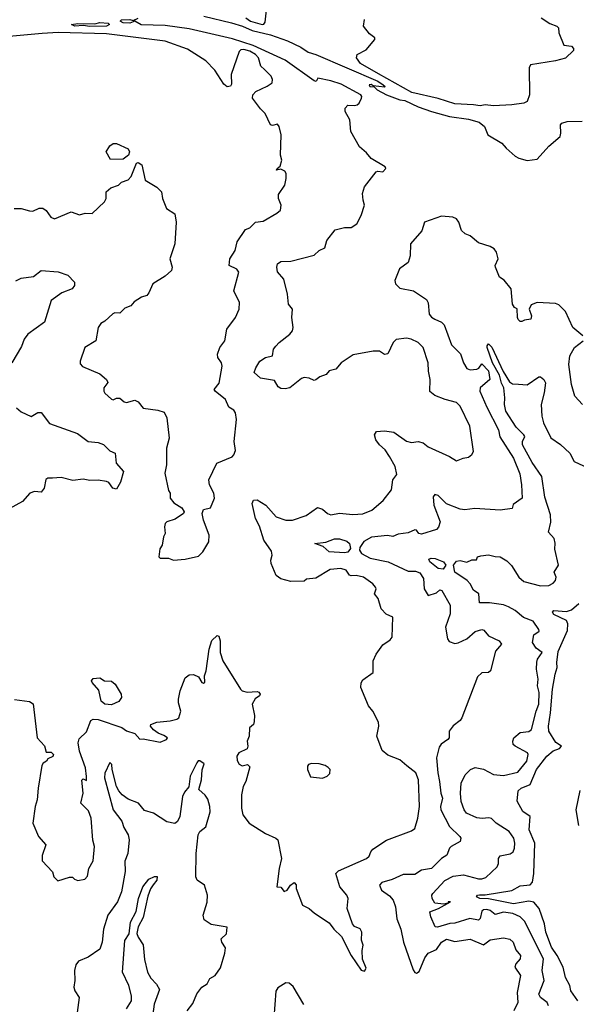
# Model space of a CAD drawing. Extents: x 1268547 to 1425625, y 515768 to 616754.
# Tile 220 of 256: x 1348597 to 1351919, y 552674 to 558553. Entities that reach past the tile are written whole.
import ezdxf

# ---------------------------------------------------------------- set-up
doc = ezdxf.new("R2010")
doc.units = 0

msp = doc.modelspace()

# ---------------------------------------------------------------- linework, layer by layer
at = {"layer": '0CON10XD'}
for points in [[(1350045, 558524.9), (1350055, 558527.2), (1350062.4, 558537.6), (1350076.7, 558665)], [(1348801.2, 553435), (1348825, 553411.2), (1348895, 553433.8), (1348913.3, 553433.3), (1348925, 553420), (1348943.9, 553413.9), (1348985, 553421.2), (1349001.7, 553438.3), (1349008.8, 553485), (1349035, 553530), (1349043.8, 553615), (1349034.3, 553654.3), (1349023.3, 553785), (1349008.3, 553828.3), (1348961.2, 553875), (1348976, 553934), (1348967.5, 554012.5), (1348975, 554020), (1348995, 554010), (1348995.7, 554034.3), (1348990, 554085), (1348954, 554185), (1348945.8, 554235), (1348951.2, 554258.8), (1348995, 554301.2), (1349021.2, 554368.8), (1349034.7, 554375.3), (1349065, 554373.8), (1349206.4, 554326.4), (1349235, 554307.1), (1349285, 554290.4), (1349315, 554256), (1349335, 554258), (1349435, 554238.8), (1349472.5, 554255), (1349480, 554265), (1349458, 554278), (1349423, 554293), (1349395, 554313.3), (1349377.5, 554335), (1349380, 554345), (1349415, 554357.5), (1349495, 554365.8), (1349534.1, 554375.9), (1349546.7, 554385), (1349558.8, 554425), (1349544.1, 554474.1), (1349544.2, 554495), (1349554.2, 554545), (1349585, 554622.5), (1349608.3, 554641.7), (1349635, 554644), (1349665, 554630), (1349685, 554596.2), (1349695, 554592), (1349702.3, 554597.7), (1349699.3, 554635), (1349709.1, 554665), (1349728.2, 554795), (1349744.1, 554845.9), (1349775, 554875.7), (1349785, 554872), (1349794.6, 554845), (1349793.9, 554773.9), (1349809.4, 554725), (1349915.8, 554555.8), (1349925.9, 554545.9), (1349955, 554538.1), (1350015, 554541.4), (1350025, 554538.1), (1350032.9, 554525), (1350029.2, 554515), (1350003.1, 554496.9), (1349984.5, 554465), (1349998, 554398), (1349997.2, 554362.8), (1349992.1, 554345), (1349969.2, 554325), (1349965.8, 554274.2), (1349953.8, 554245), (1349958.8, 554215), (1349955, 554200), (1349905, 554176), (1349892.5, 554155), (1349895, 554130), (1349907, 554107), (1349925, 554097.5), (1349956.4, 554106.4), (1349970.7, 554090.7), (1349946, 554005), (1349931.2, 553975), (1349921.9, 553925), (1349920.8, 553845), (1349929.2, 553805), (1349966.2, 553755), (1350063.4, 553693.4), (1350125, 553666.2), (1350137.8, 553655), (1350160.4, 553545), (1350145.5, 553485), (1350132.5, 553375), (1350155, 553372.5), (1350175, 553346.7), (1350192.5, 553355), (1350214.1, 553385.9), (1350235, 553400), (1350246.4, 553386.4), (1350246.7, 553365), (1350284.2, 553265), (1350325.7, 553245.7), (1350357, 553217), (1350445, 553160), (1350472.7, 553122.7), (1350518.1, 553078.1), (1350575, 552966), (1350635, 552877.5), (1350655, 552872.5), (1350665, 552890), (1350644, 552944), (1350640.5, 552995), (1350646.4, 553026.4), (1350636.7, 553056.7), (1350639.5, 553105), (1350630, 553125), (1350595, 553139.2), (1350583.2, 553153.2), (1350552.5, 553245), (1350557.8, 553305), (1350549.4, 553325), (1350508.2, 553375), (1350483.5, 553455), (1350499.7, 553470.2), (1350666.2, 553545), (1350682.3, 553557.7), (1350692, 553585), (1350705, 553600), (1350785.9, 553654.1), (1350935, 553708.6), (1350956.3, 553723.7), (1350973.5, 553785), (1350983.6, 553855), (1350977.1, 554015), (1350960.5, 554055), (1350908, 554098), (1350865, 554133.5), (1350795, 554161.8), (1350759.8, 554189.8), (1350729.2, 554275), (1350741.4, 554335), (1350739.3, 554359.3), (1350704.4, 554424.4), (1350678, 554455), (1350632.5, 554565), (1350635.8, 554594.2), (1350645, 554611.2), (1350706.7, 554655), (1350707.5, 554725), (1350725, 554763.8), (1350765, 554820), (1350809.1, 554850.9), (1350819.2, 554865), (1350823.3, 554985), (1350785, 555003.8), (1350754.5, 555035), (1350736.2, 555096.2), (1350714, 555125), (1350724, 555155), (1350721.2, 555165), (1350705, 555184), (1350650, 555225), (1350605, 555233.6), (1350575, 555231.5), (1350565, 555236.4), (1350545, 555265.4), (1350514.7, 555275.3), (1350450.2, 555269.8), (1350365, 555218.9), (1350308.3, 555211.7), (1350295, 555200), (1350215, 555199.2), (1350155, 555214.4), (1350128.5, 555235), (1350097.3, 555305), (1350095.4, 555325), (1350103.1, 555355), (1350099.3, 555379.3), (1350055.2, 555445.2), (1350028.1, 555528.1), (1350004.3, 555575), (1349984.1, 555664.1), (1349993.5, 555685), (1350015, 555685.4), (1350065.6, 555655), (1350126.9, 555585), (1350185, 555565.5), (1350225, 555564.4), (1350307.6, 555592.4), (1350375, 555639.4), (1350405, 555630.8), (1350435, 555604.2), (1350455, 555595.8), (1350505, 555605.6), (1350585, 555599.4), (1350645, 555602.2), (1350698, 555625), (1350767.4, 555682.6), (1350816, 555745), (1350824.3, 555805), (1350847.5, 555837.5), (1350837.3, 555885), (1350805, 555944.3), (1350778.2, 555985), (1350744.7, 556014.7), (1350722.5, 556045), (1350714.5, 556075), (1350726.4, 556093.6), (1350775, 556097.5), (1350830.4, 556090.4), (1350905, 556035.5), (1350935, 556028.1), (1350975, 556034.3), (1351005, 556025.8), (1351035, 556001.5), (1351162.5, 555945), (1351205, 555918.8), (1351244.2, 555935.8), (1351275, 555941.2), (1351295, 555956.7), (1351305.7, 555975), (1351284.4, 556125), (1351226.1, 556245), (1351205, 556266.7), (1351135.8, 556284.2), (1351075, 556308.9), (1351045, 556332.5), (1351047.9, 556405), (1351037.1, 556455), (1351034.5, 556505), (1351005.4, 556595.4), (1350975.3, 556625.3), (1350934.3, 556645.7), (1350905, 556650.9), (1350845, 556643.6), (1350826.2, 556625), (1350795, 556558), (1350775, 556554.2), (1350745, 556573.8), (1350705.9, 556574.1), (1350587.9, 556552.1), (1350516.7, 556505), (1350483, 556467), (1350445, 556456.7), (1350426.7, 556435), (1350388.8, 556421.2), (1350365, 556402.5), (1350355, 556398), (1350325, 556412.9), (1350295, 556416.9), (1350279.4, 556410.6), (1350210, 556355), (1350181.7, 556348.3), (1350155, 556351.4), (1350140.4, 556360.4), (1350118.2, 556398.2), (1350035, 556412.5), (1349996.2, 556446.2), (1350005.8, 556475), (1350030.8, 556515), (1350065, 556535.6), (1350106, 556545), (1350112.9, 556585), (1350126.6, 556603.4), (1350145, 556626), (1350209.2, 556675), (1350224.4, 556695), (1350230, 556715), (1350221.8, 556775), (1350224.4, 556824.4), (1350200.8, 556855), (1350195.7, 556915), (1350174.5, 557004.5), (1350135, 557046.7), (1350130.9, 557075), (1350135, 557095.8), (1350155, 557109.5), (1350215, 557112), (1350355, 557147.1), (1350385, 557174), (1350418.3, 557191.7), (1350430.9, 557235), (1350480.9, 557299.1), (1350535, 557312.5), (1350575, 557312.5), (1350610, 557335), (1350635.8, 557384.2), (1350656, 557445), (1350646.2, 557475), (1350643.8, 557515), (1350654.2, 557555), (1350725, 557644), (1350735, 557648), (1350765, 557643.8), (1350782.5, 557665), (1350777.5, 557675), (1350694, 557724), (1350667.6, 557757.6), (1350625, 557794.6), (1350572.6, 557885), (1350567.2, 557955), (1350540, 558005), (1350540, 558025), (1350555, 558043.3), (1350595, 558040), (1350611.2, 558045), (1350623.8, 558055), (1350636.7, 558085), (1350640, 558095), (1350633.8, 558105), (1350515, 558168.9), (1350455, 558187.9), (1350377, 558203), (1350366.7, 558185), (1350355, 558187.1), (1350180.6, 558310.6), (1349989.8, 558399.8), (1349868, 558438), (1349608, 558498), (1349465, 558518.7), (1349322.9, 558522.9), (1349285, 558543.8), (1349255, 558532.2), (1349214.4, 558534.4), (1349197.5, 558545), (1349205, 558552.5), (1349255, 558554), (1349275, 558547.5), (1349305, 558562.5)], [(1349696.4, 558573.6), (1349861.1, 558535), (1349927.8, 558515), (1349985, 558489.4), (1350095, 558461.7), (1350195, 558427.7), (1350275, 558388.4), (1350318.2, 558358.2), (1350364.2, 558345), (1350735, 558185.4), (1350766.2, 558165), (1350777.5, 558155), (1350775, 558150), (1350707.5, 558157.5), (1350695, 558166.2), (1350682.5, 558165), (1350687.5, 558155), (1350712.5, 558152.5), (1350730, 558135), (1350786.7, 558105), (1350865, 558074.4), (1350895, 558070.8), (1350975, 558032.9), (1351055, 558004.4), (1351162.5, 557975), (1351275, 557959.1), (1351340.2, 557940.2), (1351371.2, 557915), (1351391.2, 557865), (1351475, 557816), (1351501.2, 557785), (1351555, 557737.5), (1351576.1, 557726.1), (1351625, 557712.9), (1351685, 557720), (1351755, 557798), (1351821.9, 557855), (1351827.5, 557875), (1351824.6, 557925), (1351832.5, 557935), (1351865, 557945.8), (1351955, 557947.5)], [(1349946.2, 558565), (1349975, 558544.2), (1350045, 558524.9)], [(1351710, 558565), (1351760.3, 558530.3), (1351802.5, 558515), (1351813.3, 558505), (1351814.2, 558474.2), (1351845, 558400), (1351890, 558395), (1351901.7, 558381.7), (1351901.7, 558368.3), (1351855, 558323.8), (1351795, 558307.5), (1351645, 558284.4), (1351638.7, 558265), (1351640.6, 558105), (1351625.3, 558064.7), (1351606.1, 558053.9), (1351535, 558044), (1351425, 558039.5), (1351375, 558044.2), (1351345, 558038), (1351305.5, 558045.5), (1351195, 558050.7), (1351095, 558082.5), (1350938.1, 558118.1), (1350739.2, 558229.3), (1350631.4, 558291.4), (1350606.4, 558325), (1350611.2, 558345), (1350665, 558373.3), (1350717.5, 558435), (1350717.5, 558445), (1350685, 558469.2), (1350648.6, 558515), (1350656, 558555)], [(1349015, 558512.5), (1348975, 558518.8), (1348926.1, 558513.9), (1348906.7, 558525), (1348945, 558531.1), (1349045, 558529.2), (1349075, 558536.2), (1349125, 558532.5), (1349132.5, 558525), (1349115, 558514.7), (1349015, 558512.5)], [(1349515, 555326.7), (1349585, 555332), (1349665, 555348.8), (1349690, 555375), (1349726, 555435), (1349727.9, 555475), (1349694.6, 555565), (1349686.7, 555605), (1349695, 555627.5), (1349735, 555637.5), (1349760, 555695), (1349756, 555725), (1349730, 555775), (1349726.7, 555805), (1349774.1, 555905.9), (1349865, 555943.3), (1349875.7, 555954.3), (1349885, 555980), (1349878, 556035), (1349890.8, 556165), (1349885.7, 556205), (1349875, 556221.2), (1349845, 556240), (1349825, 556285.6), (1349763.8, 556335), (1349758.8, 556345), (1349787.6, 556382.4), (1349805.8, 556485), (1349801.1, 556505), (1349779.1, 556535), (1349776.9, 556555), (1349792, 556595), (1349822, 556635), (1349832.5, 556705), (1349885.8, 556775), (1349908, 556825), (1349909.2, 556865), (1349875.8, 556935), (1349905.6, 557045), (1349892.6, 557062.6), (1349846.7, 557085), (1349850.5, 557125), (1349883.1, 557175), (1349895, 557226), (1349945, 557300), (1349970.7, 557309.3), (1350005, 557343.3), (1350050.3, 557349.7), (1350132.3, 557397.7), (1350153.6, 557416.4), (1350156.7, 557445), (1350141.2, 557485), (1350141.7, 557508.3), (1350178.8, 557565), (1350187.5, 557605), (1350188, 557635), (1350179.5, 557649.5), (1350155, 557660), (1350130, 557655), (1350133.3, 557665), (1350151.2, 557678.8), (1350160.8, 557715), (1350154.2, 557745), (1350156.9, 557865), (1350146.7, 557915), (1350135, 557929.2), (1350105, 557921.2), (1350095, 557926.2), (1350063, 557993), (1350035, 558020), (1349986.2, 558085), (1349989.2, 558105), (1350006, 558125), (1350075, 558155.6), (1350103, 558177), (1350105.8, 558195), (1350098.6, 558215), (1350058.6, 558255), (1350036.4, 558276.4), (1350023.1, 558325), (1350003.7, 558345), (1349970.9, 558365), (1349935, 558374.6), (1349917.8, 558372.2), (1349906.6, 558363.4), (1349859.2, 558225), (1349861.7, 558168.3), (1349855, 558156.7), (1349835, 558152.5), (1349815, 558168), (1349762.1, 558252.1), (1349707.1, 558307.1), (1349597.8, 558377.8), (1349465.2, 558424.8), (1349115, 558468), (1348826.4, 558476.4), (1348731, 558471), (1348185, 558421.1)], [(1349138.3, 557718.3), (1349113.8, 557765), (1349135, 557800), (1349155, 557812.9), (1349175, 557814.3), (1349245, 557782.5), (1349252.2, 557765), (1349246.9, 557745), (1349215, 557721.1), (1349138.3, 557718.3)], [(1348565, 557426), (1348605, 557425.8), (1348655, 557411.4), (1348675, 557410), (1348712.9, 557427.1), (1348735, 557427.5), (1348755, 557414.2), (1348783.5, 557373.5), (1348805, 557364.6), (1348905, 557406.7), (1348955, 557388.8), (1348987, 557397), (1349030, 557395), (1349102.5, 557465), (1349112.5, 557485), (1349112.5, 557525), (1349141.7, 557548.3), (1349185.9, 557564.1), (1349205, 557582.5), (1349245, 557597.5), (1349262.7, 557617.3), (1349293.9, 557696.1), (1349305, 557700), (1349327, 557687), (1349346.7, 557595), (1349415, 557553.8), (1349442.5, 557525), (1349450, 557485), (1349473.9, 557425), (1349523.4, 557393.4), (1349530.8, 557345), (1349522.1, 557215), (1349492.5, 557125), (1349508.1, 557075), (1349504, 557055), (1349465, 557022), (1349391.2, 556975), (1349368.3, 556921.7), (1349355, 556906.7), (1349325, 556896.2), (1349281.2, 556868.8), (1349261.2, 556845), (1349225, 556830.6), (1349195, 556800), (1349165, 556802.5), (1349152.4, 556797.6), (1349105, 556753.8), (1349080.5, 556739.5), (1349066.2, 556715), (1349051.2, 556635), (1348985.6, 556595), (1348957.5, 556515), (1348958.3, 556498.3), (1348971.7, 556481.7), (1349075, 556437.5), (1349116.2, 556405), (1349123, 556387), (1349100, 556355), (1349100, 556335), (1349105, 556323.8), (1349145, 556286.7), (1349155, 556283.3), (1349175, 556292.5), (1349195, 556293.3), (1349221.2, 556271.2), (1349235, 556267.5), (1349285, 556282), (1349305, 556270.8), (1349335, 556234), (1349422.3, 556222.3), (1349459.1, 556209.1), (1349475.7, 556175), (1349490, 556055), (1349472.5, 555995), (1349473.3, 555895), (1349463.1, 555845), (1349485, 555742.5), (1349495.8, 555725.8), (1349496.2, 555695), (1349517.7, 555667.7), (1349565, 555638.8), (1349578.6, 555615), (1349575, 555604.3), (1349525, 555571.5), (1349475, 555555.6), (1349465.6, 555545), (1349460.8, 555525), (1349466.2, 555485), (1349456.2, 555465), (1349446.7, 555415), (1349433.6, 555393.6), (1349427.5, 555345), (1349435, 555337.5), (1349485, 555337.5), (1349515, 555326.7)], [(1351958.1, 556665), (1351898.5, 556715), (1351855, 556810.5), (1351815, 556851.3), (1351795, 556858.7), (1351685.3, 556864.7), (1351649.8, 556850.2), (1351637.5, 556825), (1351651.2, 556785), (1351647.5, 556765), (1351610.7, 556759.3), (1351595, 556750), (1351585, 556750), (1351573, 556763), (1351567.5, 556775), (1351567, 556827), (1351550, 556835), (1351537.5, 556855), (1351531.2, 556945), (1351487.7, 556997.7), (1351460, 557015), (1351436.2, 557075), (1351434, 557085), (1351453.3, 557125), (1351442, 557165), (1351429.6, 557185), (1351405, 557199.4), (1351335, 557221.2), (1351285, 557263.3), (1351255, 557273.8), (1351234.4, 557295), (1351218.6, 557345), (1351205, 557364), (1351183, 557373), (1351115, 557380.6), (1351012.5, 557345), (1350997.3, 557292.7), (1350930, 557215), (1350927, 557143), (1350915, 557102.5), (1350864, 557065), (1350835.7, 556995), (1350839.2, 556975), (1350865, 556950), (1350947.5, 556935), (1351025, 556882), (1351035, 556862.5), (1351041.8, 556795), (1351055, 556776.4), (1351075.7, 556764.3), (1351115, 556747.8), (1351130.2, 556730.2), (1351175, 556610.8), (1351228.5, 556558.5), (1351246.2, 556505), (1351265, 556470), (1351285, 556462), (1351325, 556466.7), (1351337.7, 556472.3), (1351355, 556498.8), (1351395, 556455.5), (1351402.2, 556405), (1351344.7, 556355.3), (1351343.5, 556335), (1351385, 556238.8), (1351454.7, 556104.7), (1351461.9, 556061.9), (1351544.6, 555935), (1351581.7, 555841.7), (1351592.1, 555775), (1351595.5, 555695), (1351542.2, 555657.8), (1351535.7, 555634.3), (1351465, 555624.4), (1351314.4, 555634.4), (1351253.8, 555626.2), (1351225, 555629.6), (1351145, 555662.7), (1351095, 555711.5), (1351075, 555717.5), (1351065.4, 555704.6), (1351068, 555655), (1351106.4, 555555), (1351097, 555523), (1351085, 555509.4), (1350995, 555480.6), (1350978.8, 555485), (1350965, 555504.2), (1350955, 555507.5), (1350915, 555488.5), (1350855, 555481.8), (1350825, 555467.8), (1350792.8, 555472.8), (1350697.2, 555462.8), (1350651.9, 555438.1), (1350627.9, 555402.1), (1350625.4, 555385), (1350636.2, 555366.2), (1350688.3, 555338.3), (1350796, 555316), (1350915, 555260), (1350959.8, 555259.8), (1350985, 555250.6), (1351006.4, 555216.4), (1351011.8, 555155), (1351034.5, 555114.5), (1351085, 555131.1), (1351105, 555148.1), (1351116.9, 555145), (1351166.7, 555056.7), (1351165.9, 555005), (1351138.7, 554925), (1351150.6, 554855), (1351160.5, 554840.5), (1351195, 554828), (1351215, 554831.2), (1351265, 554856.7), (1351315, 554899.1), (1351355, 554911.8), (1351367.3, 554907.3), (1351394.3, 554874.3), (1351459.5, 554845), (1351472.9, 554825), (1351437.3, 554782.7), (1351407.5, 554665), (1351395, 554655.8), (1351355, 554652.3), (1351330.3, 554629.7), (1351235, 554384.2), (1351225, 554367.5), (1351184.3, 554335.7), (1351160, 554305), (1351160, 554265), (1351153.3, 554255), (1351112.2, 554227.8), (1351101.1, 554208.9), (1351083.8, 554145), (1351092.1, 554055), (1351103.4, 554005), (1351110.7, 553935), (1351120.4, 553905), (1351109.1, 553855), (1351111.5, 553835), (1351162.2, 553735), (1351224.4, 553675), (1351230, 553665), (1351225, 553646.2), (1351172, 553615), (1351162, 553605), (1351146, 553565), (1351115.3, 553544.7), (1351055, 553484.4), (1350995, 553474.3), (1350955, 553448.6), (1350885, 553447.8), (1350820.4, 553419.6), (1350758.3, 553401.7), (1350744.2, 553385), (1350755.6, 553355), (1350805, 553321.8), (1350825.3, 553295), (1350840.7, 553255), (1350848, 553185), (1350871.7, 553121.7), (1350887.1, 553045), (1350945, 552878.6), (1350955, 552863.3), (1350965, 552859.4), (1350981.4, 552868.6), (1351015, 552950.8), (1351035, 552978.1), (1351085, 553000), (1351114.7, 553045.3), (1351145, 553063.1), (1351195, 553047.8), (1351285, 553061.8), (1351365, 553029.6), (1351405, 553058.9), (1351485, 553071.2), (1351521.7, 553061.7), (1351542.1, 553045), (1351558.3, 552998.3), (1351586.9, 552965), (1351583.3, 552945), (1351558.1, 552915), (1351551.8, 552895), (1351585.4, 552845), (1351565.4, 552744.6), (1351569.4, 552685), (1351545.6, 552635)], [(1348575, 556994.6), (1348605, 557010.5), (1348680, 557020), (1348725, 557056), (1348826.9, 557046.9), (1348885, 557026.7), (1348923.3, 556985), (1348923.8, 556965), (1348910, 556945), (1348848.8, 556921.2), (1348785, 556876.2), (1348745, 556747.5), (1348645, 556675.4), (1348624.5, 556645), (1348607.6, 556602.4), (1348551.1, 556505)], [(1351752.5, 552665), (1351745.7, 552685), (1351705.2, 552715.2), (1351694.6, 552735), (1351727.1, 552815), (1351716.2, 552875), (1351723.8, 552945), (1351609.1, 553169.1), (1351583.1, 553195), (1351540, 553215), (1351485, 553224.7), (1351435, 553210.3), (1351405, 553234), (1351385, 553238.9), (1351365, 553237.1), (1351355, 553229.6), (1351344.6, 553185.4), (1351335, 553175.5), (1351283.8, 553186.2), (1351195, 553157.7), (1351165, 553156.1), (1351090, 553135), (1351077.2, 553137.2), (1351050.5, 553195), (1351044.5, 553225.5), (1351097.5, 553245), (1351167.5, 553285), (1351155, 553285.5), (1351151.7, 553278.3), (1351128.3, 553271.7), (1351075, 553277.5), (1351059.2, 553305), (1351057.6, 553325), (1351062.9, 553335), (1351135, 553412.9), (1351185, 553437.9), (1351246.8, 553446.8), (1351335, 553423.6), (1351355, 553422.8), (1351378.7, 553431.3), (1351447.8, 553495), (1351455.4, 553514.6), (1351455.6, 553545), (1351465, 553560.8), (1351525, 553572.1), (1351541.9, 553585), (1351550.6, 553605), (1351552.9, 553635), (1351545.6, 553665), (1351517.5, 553705), (1351440.5, 553755), (1351412.2, 553782.2), (1351397.3, 553787.3), (1351356.7, 553783.3), (1351325, 553788.1), (1351264.7, 553814.7), (1351250.5, 553835), (1351232.4, 553885), (1351227.8, 553935), (1351231.8, 553995), (1351255.3, 554044.7), (1351288.5, 554075), (1351315, 554086.8), (1351365, 554078.6), (1351425.2, 554045.2), (1351485, 554039.8), (1351570.5, 554059.5), (1351623.7, 554126.4), (1351632.3, 554165), (1351627.1, 554175), (1351553.3, 554215), (1351542.2, 554225), (1351540, 554245), (1351545.6, 554265), (1351585, 554297.6), (1351635, 554302.2), (1351652, 554315), (1351679.3, 554425), (1351696.1, 554465), (1351697.5, 554535), (1351687.5, 554575), (1351691.2, 554615), (1351682.2, 554675), (1351683.3, 554716.7), (1351687.9, 554735), (1351715.6, 554775), (1351680.5, 554800.5), (1351657.9, 554835), (1351665, 554880), (1351697.7, 554902.3), (1351695, 554912.5), (1351662.2, 554962.2), (1351604.3, 554984.3), (1351555, 555025.2), (1351515, 555048), (1351485, 555058.3), (1351401.3, 555071.3), (1351341.2, 555071.2), (1351336.7, 555125), (1351306.4, 555146.4), (1351285.3, 555185), (1351266.8, 555205), (1351195, 555253.3), (1351185.3, 555295), (1351205, 555319.7), (1351225, 555323.1), (1351265, 555314.7), (1351295, 555328.6), (1351322.5, 555327.5), (1351330, 555345), (1351348.8, 555351.2), (1351395, 555357.5), (1351435, 555346.9), (1351465, 555346), (1351505, 555321.2), (1351533, 555293), (1351576.7, 555225), (1351605, 555198.5), (1351705, 555172.1), (1351755, 555174.5), (1351781.2, 555188.8), (1351795.7, 555205), (1351798.1, 555225), (1351787.8, 555255), (1351813.8, 555295), (1351791.3, 555391.3), (1351792, 555428), (1351786.2, 555455), (1351753.4, 555493.4), (1351767.7, 555552.3), (1351764.5, 555595.5), (1351731, 555701), (1351713.3, 555825), (1351655, 555908.7), (1351598, 556015), (1351598.3, 556035), (1351611.1, 556065), (1351606.4, 556075), (1351560.2, 556120.2), (1351498.7, 556215), (1351490.4, 556255), (1351493.3, 556295), (1351486.4, 556355), (1351471.7, 556381.7), (1351461, 556431), (1351418.2, 556505), (1351387.9, 556595), (1351386.2, 556605), (1351395, 556617.5), (1351415, 556597.8), (1351483.1, 556453.1), (1351520.3, 556390.3), (1351538, 556378), (1351573.3, 556376.7), (1351626.7, 556373.3), (1351695, 556421.2), (1351705, 556420.8), (1351725.6, 556405), (1351734.3, 556385), (1351727.9, 556325), (1351709.7, 556255), (1351713.9, 556185), (1351723.8, 556145), (1351766.6, 556056.6), (1351825, 556017.1), (1351881.1, 555965), (1351907.3, 555915), (1351987.9, 555877.9)], [(1351955.6, 556255.6), (1351910.6, 556305), (1351891.1, 556375), (1351874.4, 556495), (1351880, 556545), (1351907.5, 556595), (1351960, 556635)], [(1348578.8, 556235), (1348605, 556212), (1348665, 556183.8), (1348705, 556207.5), (1348725, 556207.5), (1348775, 556142.7), (1348942.6, 556082.6), (1349005, 556034.4), (1349065, 556027.5), (1349097.1, 556017.1), (1349135, 555979.2), (1349167.5, 555965), (1349172.5, 555905), (1349215.8, 555855), (1349198.8, 555791.2), (1349175, 555750), (1349152.5, 555755), (1349129.3, 555789.3), (1349115.8, 555795.8), (1349065, 555803.5), (1349015, 555801.5), (1348975, 555810), (1348915, 555800.9), (1348845, 555819.4), (1348792.5, 555815), (1348765, 555815.3), (1348752.5, 555807.5), (1348743.5, 555756.5), (1348725, 555731.2), (1348686.1, 555736.1), (1348656.7, 555725), (1348614.5, 555675.5), (1348535, 555631.4)], [(1350535, 555369.8), (1350445, 555375.8), (1350407.4, 555407.4), (1350358.8, 555425), (1350425, 555433.3), (1350475, 555453.1), (1350505, 555452.9), (1350549.3, 555439.3), (1350564.7, 555425), (1350570.5, 555395), (1350555, 555373.9), (1350535, 555369.8)], [(1351125, 555271.6), (1351095, 555276), (1351044.7, 555315), (1351038.8, 555331.2), (1351053.3, 555336.7), (1351076.7, 555335), (1351126.6, 555316.6), (1351140, 555295), (1351125, 555271.6)], [(1351927.9, 552695), (1351886.4, 552755), (1351880, 552785), (1351855, 552833.8), (1351841.6, 552895), (1351805.8, 552965.9), (1351771, 553015), (1351737.8, 553105), (1351728.4, 553155), (1351697.4, 553245), (1351665, 553284.2), (1351635, 553288.9), (1351545, 553274.2), (1351395, 553303), (1351343.3, 553305), (1351323.3, 553315), (1351330, 553325), (1351342.3, 553327.7), (1351375, 553327.3), (1351535, 553353.8), (1351585, 553381.1), (1351643.6, 553386.4), (1351657, 553403), (1351666.3, 553455), (1351672.4, 553635), (1351637.6, 553715), (1351643.8, 553795), (1351600, 553825), (1351567, 553887), (1351572.2, 553947.8), (1351589.5, 553965), (1351643.1, 553986.9), (1351681.9, 554075), (1351742.5, 554155), (1351782, 554188), (1351818.1, 554201.9), (1351830, 554215), (1351796.5, 554236.5), (1351755.6, 554305), (1351752.3, 554335), (1351766.1, 554415), (1351777.5, 554555), (1351792.5, 554645), (1351805.7, 554685), (1351802.4, 554715), (1351809.9, 554780.1), (1351865.6, 554905), (1351868.9, 554945), (1351860.8, 554965), (1351785, 555000.9), (1351776.7, 555015), (1351785, 555025.5), (1351861.3, 555018.7), (1351891.1, 555028.9), (1351933.8, 555066.2)], [(1349145, 554462.3), (1349105, 554465.5), (1349082.9, 554482.9), (1349069.7, 554549.7), (1349028.8, 554595), (1349026.7, 554605), (1349035, 554618.8), (1349075, 554623.3), (1349102.5, 554605), (1349145, 554603.9), (1349166.2, 554586.2), (1349202.7, 554525), (1349203.9, 554505), (1349188.2, 554481.8), (1349145, 554462.3)], [(1348565.9, 554494.1), (1348655, 554481.5), (1348677.1, 554467.1), (1348701.4, 554265), (1348745, 554216.7), (1348755, 554180), (1348785, 554180), (1348798.8, 554165), (1348795, 554153.3), (1348765, 554140), (1348757.5, 554125), (1348737, 554113), (1348730, 554100), (1348706.9, 553965), (1348702, 553895), (1348690, 553855), (1348675.8, 553755), (1348710, 553675), (1348753.8, 553625), (1348732.2, 553562.2), (1348731.2, 553531.2), (1348793.3, 553465), (1348801.2, 553435)], [(1349522.3, 553752.3), (1349475, 553764.2), (1349395, 553815.8), (1349341.7, 553831.7), (1349305.4, 553875.4), (1349245, 553898.8), (1349209.6, 553925), (1349188.3, 553948.3), (1349174.7, 553975), (1349149.1, 554075), (1349147.5, 554105), (1349135, 554116.7), (1349105, 554054.4), (1349103, 554025), (1349156, 553835), (1349207.1, 553767.1), (1349218.6, 553728.6), (1349244.1, 553685), (1349251.5, 553655), (1349241.8, 553575), (1349225, 553527.5), (1349227.4, 553467.4), (1349205.2, 553344.8), (1349180, 553285), (1349122.7, 553205), (1349098.2, 553121.8), (1349089.6, 553045), (1349075, 553002.5), (1349005, 552954.3), (1348948.6, 552931.4), (1348931.5, 552908.5), (1348923.7, 552876.3), (1348925.8, 552815), (1348920.5, 552775), (1348925.9, 552755), (1348951.9, 552715), (1348935.6, 552595)], [(1349595.8, 552635), (1349631.1, 552678.9), (1349655, 552736), (1349685, 552776.2), (1349716.7, 552795), (1349732, 552828), (1349763.3, 552845), (1349795, 552891.2), (1349820.6, 552979.4), (1349825, 553010), (1349804, 553045), (1349800, 553065), (1349831.2, 553095), (1349836, 553135), (1349740.5, 553150.5), (1349698.9, 553178.9), (1349692, 553205), (1349715.9, 553284.1), (1349718, 553325), (1349700, 553385), (1349656, 553415), (1349648.1, 553435), (1349650.6, 553575), (1349662, 553685), (1349672.5, 553705), (1349707.5, 553732.5), (1349733.3, 553823.3), (1349732.5, 553855), (1349719.3, 553899.3), (1349705, 553921.9), (1349666, 553956), (1349681.8, 554015), (1349687, 554073), (1349698.9, 554108.9), (1349672.8, 554127.2), (1349662.8, 554127.2), (1349653.4, 554115), (1349614.8, 554035.2), (1349606.9, 553973.1), (1349580, 553940), (1349568.2, 553915), (1349553.5, 553795), (1349539.4, 553765), (1349522.3, 553752.3)], [(1350405, 554024), (1350432.5, 554035), (1350448.3, 554051.7), (1350450, 554075), (1350438.3, 554088.3), (1350420, 554100), (1350385, 554109.4), (1350338.5, 554111.5), (1350320.8, 554105), (1350314.4, 554095), (1350315.7, 554075), (1350332.5, 554032.5), (1350405, 554024)], [(1351939.8, 553950.2), (1351916.4, 553835), (1351931.9, 553741.9)], [(1349235, 552646.7), (1349264, 552695), (1349265, 552723.3), (1349248.4, 552785), (1349211.2, 552865), (1349224.7, 553055), (1349251.1, 553095), (1349259.3, 553165), (1349292.8, 553227.2), (1349305.6, 553305), (1349332.5, 553375), (1349368.8, 553421.2), (1349402.6, 553437.4), (1349416.8, 553436.8), (1349415.4, 553415.4), (1349392.9, 553387.1), (1349377, 553363), (1349361.1, 553318.9), (1349335, 553191.8), (1349303.4, 553136.6), (1349296.9, 553096.9), (1349304.6, 553074.6), (1349335, 553028.8), (1349341.7, 552941.7), (1349360, 552865), (1349379.3, 552829.3), (1349413, 552793), (1349431.7, 552761.7), (1349400.4, 552675), (1349376.2, 552495)], [(1350292.6, 552672.6), (1350229.1, 552779.1), (1350205, 552799.2), (1350185, 552802), (1350138.3, 552771.7), (1350125, 552752.5), (1350107.6, 552512.4)]]:
    msp.add_lwpolyline(points, dxfattribs=at)

doc.saveas('drawing.dxf')
